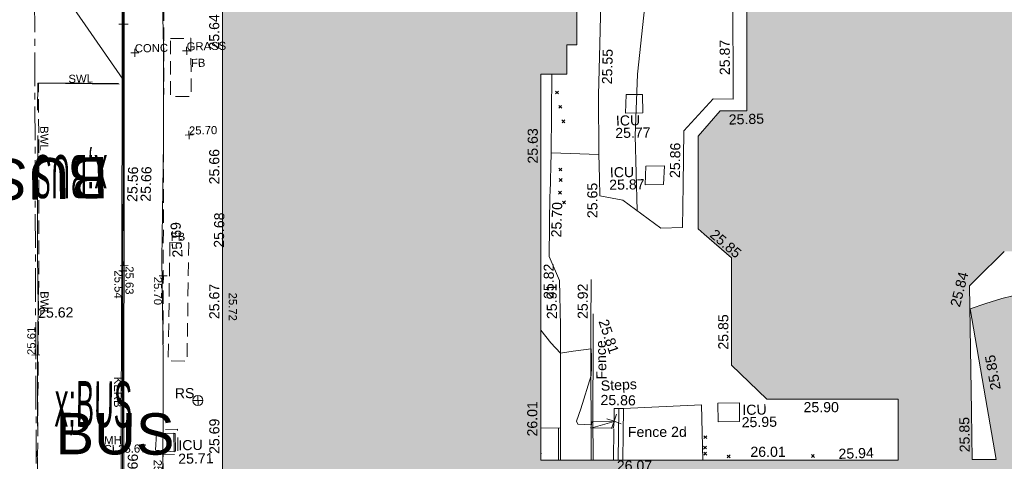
# Model space of a CAD drawing. Header units: millimetres. Extents: x -290717 to 520720, y -88450 to 287762.
# Tile 150 of 256: x -212884 to -176365, y 118755 to 135136. Entities that reach past the tile are written whole.
import ezdxf

# ---------------------------------------------------------------- set-up
doc = ezdxf.new("R2010")
doc.units = ezdxf.units.MM
for name, pattern in [('IMPORT-CENTER _6_', [2000, 1250, -250, 250, -250]), ('IMPORT-DASHED _2_', [750, 500, -250]), ('IMPORT-UG_ELEC_STREET LIGHTING_QLB2 _2_', [2700, 1500, -300, 0, -250, 150, -300, 0, -200])]:
    doc.linetypes.add(name, pattern=pattern)
for name, color, linetype, lineweight, true_color in [('00_TOPO_FOOTPATH', 7, 'Continuous', 9, 0xa50000), ('00_TOPO_FURN_SIGN', 7, 'Continuous', 9, 0x666666), ('00_TOPO_KERB_BOTTOM', 1, 'Continuous', 9, 0xff0000), ('00_TOPO_KERB_TOP', 7, 'Continuous', 9, 0xa500a5), ('00_TOPO_ROAD_MARKING_WHITE_CONTINUOUS', 7, 'Continuous', 9, 0x999999), ('00_TOPO_ROAD_MARKING_WHITE_DASH', 7, 'Continuous', 9, 0x999999), ('00_TOPO_SERV_IC', 5, 'Continuous', 9, 0x0000ff), ('00_UAV_BUILDING_OUTLINE', 5, 'Continuous', 9, 0x0000ff), ('00_UAV_CONCRETE', 9, 'Continuous', 9, 0x808080), ('00_UAV_FENCE', 7, 'Continuous', 9, 0x264c2f), ('00_UAV_FENCE_2D', 7, 'Continuous', 9, 0x264c2f), ('00_UAV_FORM_LINES', 7, 'Continuous', 9, 0x666666), ('00_UAV_SERV_IC', 5, 'Continuous', 9, 0x0000ff), ('00_UAV_STEPS', 7, 'Continuous', 9, 0x666666), ('00_UAV_WALL', 7, 'Continuous', 9, 0x7c00a5), ('01_DTM_CONTOUR_MNR', 7, 'Continuous', 9, 0xa5a552), ('12333-PUM-2D-U-0001-C01 - Rev2_REVIT IMPORT_dwg', 7, 'Continuous', 9, 0x767676), ('A_RHA_Line', 7, 'Continuous', 9, 0x00a600), ('CONTOURS_MINOR', 7, 'Continuous', 9, 0x00a5a5), ('FLOWER_BED', 40, 'IMPORT-DASHED _2_', 9, 0xffbf00), ('FLOWER_BED_TXT', 40, 'Continuous', 9, 0xffbf00), ('HATCHING', 4, 'Continuous', 9, 0x00ffff), ('KERB_BOTTOM', 7, 'Continuous', 9, 0x0000a5), ('KERB_BOTTOM_LVL', 7, 'Continuous', 9, 0x0000a5), ('KERB_BOTTOM_TXT', 7, 'Continuous', 9, 0x0000a5), ('KERB_TOP', 2, 'Continuous', 9, 0xffff00), ('KERB_TOP_LVL', 2, 'Continuous', 9, 0xffff00), ('MANHOLES', 7, 'Continuous', 9, 0xa50000), ('MANHOLES_LVL', 7, 'Continuous', 9, 0xa50000), ('MANHOLES_TXT', 7, 'Continuous', 9, 0xa50000), ('MARKINGS_DASHED_WHITE', 7, 'IMPORT-DASHED _2_', 9, 0xc0c0c0), ('MARKINGS_DASHED_WHITE_TXT', 7, 'Continuous', 9, 0xc0c0c0), ('MARKINGS_WHITE_LINE', 7, 'Continuous', 9, 0xc0c0c0), ('MARKINGS_WHITE_LINE_TXT', 7, 'Continuous', 9, 0xc0c0c0), ('ROAD_CROWNLINE', 7, 'IMPORT-CENTER _6_', 9, 0xa500a5), ('ROAD_CROWNLINE_LVL', 7, 'Continuous', 9, 0xa500a5), ('ROAD_MARKINGS', 7, 'Continuous', 9, 0xc0c0c0), ('SPOT_HEIGHTS_LVL', 7, 'Continuous', 9, 0x00a500)]:
    doc.layers.add(name, color=color, linetype=linetype, lineweight=lineweight, true_color=true_color)
for name, color, linetype, lineweight in [('00_TOPO_ROAD_TEXT', 7, 'Continuous', 9), ('00_UAV_SURFACE', 7, 'Continuous', 9), ('A_RHA_Detail', 7, 'Continuous', 9), ('CHANGE_OF_SURFACE', 7, 'IMPORT-DASHED _2_', 9), ('CHANGE_OF_SURFACE_LVL', 7, 'Continuous', 9), ('GEN-TEXT', 7, 'Continuous', 9), ('Text', 7, 'Continuous', 9), ('TEXT_TXT', 7, 'Continuous', 9)]:
    doc.layers.add(name, color=color, linetype=linetype, lineweight=lineweight)
doc.styles.add('Arial_10', font='arial.ttf', dxfattribs={"height": 1536.319028})
doc.styles.add('Arial_3', font='arial.ttf', dxfattribs={"height": 300})
doc.styles.add('Swis721 Lt BT_17', font='swissl.ttf', dxfattribs={"width": 0.426144, "height": 1700})
doc.styles.add('Swis721 Lt BT_18', font='swissl.ttf', dxfattribs={"width": 0.426144, "height": 1600.487118})
doc.styles.add('Swis721 Lt BT_2', font='swissl.ttf', dxfattribs={"height": 375})

# ---------------------------------------------------------------- blocks, each defined once
blk = doc.blocks.new('12333-PUM-2D-U-0001-C01 - Rev2_REVIT IMPORT_dwg_MSL_RoadSign_SYM-2077193-Site Location Plan Existing')
at = {"layer": '00_TOPO_FURN_SIGN', "color": 254, "true_color": 0xcccccc}
for p, q in [((-500, 0), (500, 0)), ((0, -500), (0, 500))]:
    blk.add_line(p, q, dxfattribs=at)
blk.add_circle((0, 0), 500, dxfattribs=at)
blk = doc.blocks.new('12333-PUM-2D-U-0001-C01 - Rev2_REVIT IMPORT_dwg_MSL_Node_Linework_1-2077247-Site Location Plan Existing')
at = {"layer": '00_UAV_STEPS', "color": 254, "true_color": 0xcccccc, "flags": 128}
for points in [[(257, 705), (0, 0), (-705, 257)], [(705, -257), (0, 0), (-257, -705)]]:
    blk.add_lwpolyline(points, dxfattribs=at)
blk = doc.blocks.new('12333-PUM-2D-U-0001-C01 - Rev2_REVIT IMPORT_dwg_MGS62954_T2_Galway_ITM_3d_Rev1-2077680-Site Location Plan Existing')
at = {"layer": '00_TOPO_FOOTPATH', "color": 254, "true_color": 0xcccccc, "flags": 128}
blk.add_lwpolyline([(533697065, 725708028), (533697002, 725704734), (533696983, 725702114), (533696874, 725698723), (533696771, 725696519), (533696787, 725693159), (533696714, 725689608), (533696588, 725685275), (533696568, 725681646), (533696524, 725679141), (533696438, 725676039), (533696400, 725673539)], dxfattribs=at)
at = {"layer": '00_TOPO_KERB_BOTTOM', "color": 254, "true_color": 0xcccccc, "flags": 128}
blk.add_lwpolyline([(533695500, 725708174), (533695451, 725705384), (533695409, 725702843), (533695364, 725699926), (533695317, 725697160), (533695273, 725694358), (533695237, 725692164), (533695193, 725690121), (533695138, 725687448), (533695096, 725685243), (533695040, 725682670), (533694981, 725679619), (533694934, 725676973), (533694911, 725675533)], dxfattribs=at)
at = {"layer": '00_TOPO_KERB_TOP', "color": 254, "true_color": 0xcccccc, "flags": 128}
blk.add_lwpolyline([(533695545, 725708173), (533695495, 725705383), (533695452, 725702842), (533695407, 725699925), (533695361, 725697159), (533695316, 725694358), (533695280, 725692164), (533695236, 725690120), (533695181, 725687447), (533695139, 725685242), (533695084, 725682669), (533695024, 725679618), (533694977, 725676972), (533694967, 725676312), (533694954, 725675532)], dxfattribs=at)
at = {"layer": '00_TOPO_ROAD_MARKING_WHITE_CONTINUOUS', "color": 254, "true_color": 0xcccccc, "flags": 128}
for points in [[(533692070, 725690880), (533692100, 725691890), (533693750, 725691860), (533695090, 725691820)], [(533691830, 725678240), (533691840, 725677350), (533693310, 725677350), (533694640, 725677330)]]:
    blk.add_lwpolyline(points, dxfattribs=at)
at = {"layer": '00_TOPO_ROAD_MARKING_WHITE_DASH', "color": 254, "true_color": 0xcccccc, "flags": 128}
blk.add_lwpolyline([(533692060, 725689950), (533692010, 725687420), (533691980, 725685530), (533691960, 725683560), (533691910, 725681740), (533691860, 725679170)], dxfattribs=at)
at = {"layer": '00_TOPO_SERV_IC', "color": 254, "true_color": 0xcccccc}
for p, q in [((533696228, 725678203), (533696266, 725678813)), ((533696913, 725678813), (533696266, 725678813)), ((533696913, 725678127), (533696913, 725678813)), ((533696228, 725678203), (533696913, 725678127))]:
    blk.add_line(p, q, dxfattribs=at)
at = {"layer": '00_UAV_CONCRETE', "color": 254, "true_color": 0xcccccc}
blk.add_line((533710528, 725678775), (533711257, 725678752), dxfattribs=at)
at = {"layer": '00_UAV_CONCRETE', "color": 254, "true_color": 0xcccccc, "flags": 128}
for points in [[(533713283, 725702974), (533713129, 725699712), (533713112, 725699050), (533713101, 725697979), (533713077, 725695549), (533712969, 725692981), (533712888, 725691074), (533712859, 725688898), (533712862, 725687986), (533712864, 725687345)], [(533712864, 725687345), (533713713, 725687170), (533715111, 725686112), (533715907, 725686119), (533715959, 725687698), (533716023, 725689703), (533717134, 725690872), (533717875, 725690849), (533717883, 725691487), (533717920, 725694161), (533717930, 725696486), (533717932, 725696739), (533721318, 725700066), (533721433, 725700179)], [(533711234, 725677567), (533711262, 725679003), (533711318, 725682140), (533711319, 725682554), (533711322, 725684234), (533710950, 725685122), (533711019, 725687439), (533711021, 725687467), (533711091, 725688968), (533711165, 725691891)], [(533712379, 725677547), (533712397, 725678689), (533712423, 725680852), (533712454, 725682534), (533712486, 725684250)]]:
    blk.add_lwpolyline(points, dxfattribs=at)
at = {"layer": '00_UAV_FENCE', "color": 254, "true_color": 0xcccccc, "flags": 128}
for points in [[(533712450, 725677988), (533712460, 725678717), (533712462, 725678999), (533712478, 725679723), (533712509, 725681321), (533712540, 725682893), (533712541, 725682969)], [(533713605, 725679437), (533716498, 725679527), (533716519, 725677477)]]:
    blk.add_lwpolyline(points, dxfattribs=at)
at = {"layer": '00_UAV_FENCE_2D', "color": 254, "true_color": 0xcccccc}
blk.add_line((533713379, 725677530), (533713439, 725679426), dxfattribs=at)
at = {"layer": '00_UAV_FORM_LINES', "color": 254, "true_color": 0xcccccc, "flags": 128}
blk.add_lwpolyline([(533714237, 725686773), (533714214, 725689546), (533714340, 725691837), (533714890, 725696217), (533715430, 725699103), (533715967, 725701334)], dxfattribs=at)
at = {"layer": '00_UAV_SERV_IC', "color": 254, "true_color": 0xcccccc}
for p, q in [((533713868, 725690395), (533713906, 725691081)), ((533713906, 725691081), (533714516, 725691081)), ((533714516, 725691081), (533714516, 725690395)), ((533713868, 725690395), (533714516, 725690395)), ((533714554, 725687728), (533714592, 725688414)), ((533714592, 725688414), (533715278, 725688414)), ((533715278, 725688414), (533715239, 725687728)), ((533714554, 725687728), (533715239, 725687728)), ((533717106, 725678889), (533717106, 725679575)), ((533717106, 725679575), (533717906, 725679575)), ((533717906, 725679575), (533717906, 725678889)), ((533717106, 725678889), (533717906, 725678889))]:
    blk.add_line(p, q, dxfattribs=at)
at = {"layer": '00_UAV_STEPS', "color": 254, "true_color": 0xcccccc}
for p, q in [((533712382, 725678737), (533712420, 725678965)), ((533712382, 725678737), (533713258, 725678965)), ((533713258, 725678965), (533712420, 725678965)), ((533713220, 725678737), (533713258, 725678965)), ((533712382, 725678737), (533713220, 725678737))]:
    blk.add_line(p, q, dxfattribs=at)
at = {"layer": '00_UAV_SURFACE', "color": 254, "true_color": 0xcccccc}
for p, q in [((533712860, 725688877), (533711092, 725688969)), ((533711186, 725678754), (533711167, 725677568)), ((533712450, 725677988), (533712444, 725677546))]:
    blk.add_line(p, q, dxfattribs=at)
at = {"layer": '00_UAV_WALL', "color": 254, "true_color": 0xcccccc}
blk.add_line((533713205, 725677533), (533713239, 725678700), dxfattribs=at)
at = {"layer": '00_UAV_WALL', "color": 254, "true_color": 0xcccccc, "flags": 128}
blk.add_lwpolyline([(533713247, 725678976), (533713260, 725679446), (533713605, 725679437), (533713579, 725678518), (533713551, 725677527)], dxfattribs=at)
at = {"layer": '01_DTM_CONTOUR_MNR', "color": 254, "true_color": 0xcccccc, "flags": 128}
blk.add_lwpolyline([(533710589, 725682402), (533710955, 725681921), (533711310, 725681540), (533711782, 725681599), (533712440, 725681670), (533712450, 725681372), (533712446, 725680984), (533712429, 725680685), (533712027, 725679453), (533711851, 725679000), (533711899, 725678890), (533712401, 725678860)], dxfattribs=at)
at = {"xscale": 0.375, "yscale": 0.375, "zscale": 0.375}
for name, p in [('12333-PUM-2D-U-0001-C01 - Rev2_REVIT IMPORT_dwg_MSL_RoadSign_SYM-2077193-Site Location Plan Existing', (533697830, 725680015)), ('12333-PUM-2D-U-0001-C01 - Rev2_REVIT IMPORT_dwg_MSL_Node_Linework_1-2077247-Site Location Plan Existing', (533713247, 725678976))]:
    blk.add_blockref(name, p, dxfattribs=at)
at = {"layer": '00_TOPO_FOOTPATH', "color": 251, "true_color": 0x666666, "char_height": 375, "width": 1495.9, "attachment_point": 1, "line_spacing_factor": 1.005062, "style": 'Swis721 Lt BT_2'}
for s, insert, rotation in [('25.68', (533698518, 725685669), 88.2698), ('25.69', (533696981, 725685326), 92.524)]:
    blk.add_mtext(s, dxfattribs=dict(at, insert=insert, rotation=rotation))
at = {"layer": '00_TOPO_FURN_SIGN', "insert": (533696976, 725680483), "char_height": 375, "width": 783.57, "attachment_point": 1, "line_spacing_factor": 1.005062, "style": 'Swis721 Lt BT_2'}
blk.add_mtext('RS', dxfattribs=at)
at = {"layer": '00_TOPO_KERB_BOTTOM', "color": 251, "true_color": 0x666666, "insert": (533695330, 725687433), "char_height": 375, "width": 1495.9, "attachment_point": 1, "rotation": 87.3041, "line_spacing_factor": 1.005062, "style": 'Swis721 Lt BT_2'}
blk.add_mtext('25.56', dxfattribs=at)
at = {"layer": '00_TOPO_KERB_TOP', "color": 251, "true_color": 0x666666, "char_height": 375, "width": 1495.9, "attachment_point": 1, "line_spacing_factor": 1.005062, "style": 'Swis721 Lt BT_2'}
for insert, rotation in [((533695827, 725687431), 87.3041), ((533695148, 725676779), 87.8776)]:
    blk.add_mtext('25.66', dxfattribs=dict(at, insert=insert, rotation=rotation))
at = {"layer": '00_TOPO_ROAD_MARKING_WHITE_DASH', "color": 251, "true_color": 0x666666, "insert": (533691960, 725683555), "char_height": 375, "width": 1495.9, "attachment_point": 1, "line_spacing_factor": 1.005062, "style": 'Swis721 Lt BT_2'}
blk.add_mtext('25.62', dxfattribs=at)
at = {"layer": '00_TOPO_ROAD_TEXT', "color": 251, "true_color": 0x666666, "attachment_point": 1, "line_spacing_factor": 1.005062}
for insert, char_height, width, rotation, style in [((533694592, 725687573), 1600.5, 3039.56, 178.9086, 'Swis721 Lt BT_18'), ((533692544, 725680843), 1700, 3229.19, 358.195, 'Swis721 Lt BT_17')]:
    blk.add_mtext('x;BUS', dxfattribs=dict(at, insert=insert, char_height=char_height, width=width, rotation=rotation, style=style))
at = {"layer": '00_TOPO_SERV_IC', "color": 251, "true_color": 0x666666, "char_height": 375, "attachment_point": 1, "line_spacing_factor": 1.005062, "style": 'Swis721 Lt BT_2'}
for s, insert, width in [('ICU', (533697075, 725678554), 1021.01), ('25.71', (533697061, 725678054), 1495.9)]:
    blk.add_mtext(s, dxfattribs=dict(at, insert=insert, width=width))
at = {"layer": '00_UAV_BUILDING_OUTLINE', "color": 251, "true_color": 0x666666, "char_height": 375, "width": 1495.9, "attachment_point": 1, "line_spacing_factor": 1.005062, "style": 'Swis721 Lt BT_2'}
for s, insert, rotation in [('25.64', (533698473, 725693023), 89.0222), ('25.85', (533717693, 725690276), 0.6898), ('25.63', (533710212, 725688588), 89.0222), ('25.66', (533698387, 725688023), 89.0222), ('25.85', (533717138, 725686064), 318.6007), ('25.82', (533710718, 725683555), 89.0222), ('25.67', (533698302, 725683024), 89.0222), ('25.84', (533725783, 725683061), 74.7609), ('25.85', (533717158, 725681564), 89.0222), ('25.85', (533727240, 725679861), 98.8103), ('26.01', (533710018, 725678466), 89.0222), ('25.69', (533698217, 725678025), 89.0222), ('25.90', (533720287, 725679563), 359.0222), ('25.85', (533726046, 725677597), 89.9192), ('26.01', (533718287, 725677942), 359.0222), ('25.94', (533721546, 725677807), 1.0157), ('26.07', (533713325, 725677517), 359.0222)]:
    blk.add_mtext(s, dxfattribs=dict(at, insert=insert, rotation=rotation))
at = {"layer": '00_UAV_CONCRETE', "color": 251, "true_color": 0x666666, "char_height": 375, "width": 1495.9, "attachment_point": 1, "line_spacing_factor": 1.005062, "style": 'Swis721 Lt BT_2'}
for s, insert, rotation in [('25.87', (533717392, 725691743), 89.2216), ('25.55', (533713014, 725691486), 87.576), ('25.86', (533715472, 725687963), 88.1462), ('25.65', (533712388, 725686526), 89.0812), ('25.70', (533711033, 725685841), 87.304), ('25.91', (533710825, 725682804), 89.8906), ('25.92', (533711964, 725682793), 88.934)]:
    blk.add_mtext(s, dxfattribs=dict(at, insert=insert, rotation=rotation))
at = {"layer": '00_UAV_FENCE', "color": 251, "true_color": 0x666666, "char_height": 375, "attachment_point": 1, "line_spacing_factor": 1.005062, "style": 'Swis721 Lt BT_2'}
for s, insert, width, rotation in [('25.81', (533713088, 725682805), 1495.9, 287.6378), ('Fence', (533712623, 725680530), 1681.11, 90.3209)]:
    blk.add_mtext(s, dxfattribs=dict(at, insert=insert, width=width, rotation=rotation))
at = {"layer": '00_UAV_FENCE_2D', "color": 251, "true_color": 0x666666, "insert": (533713757, 725678756), "char_height": 375, "width": 2545.41, "attachment_point": 1, "rotation": 359.2031, "line_spacing_factor": 1.005062, "style": 'Swis721 Lt BT_2'}
blk.add_mtext('Fence 2d', dxfattribs=at)
at = {"layer": '00_UAV_SERV_IC', "color": 251, "true_color": 0x666666, "char_height": 375, "attachment_point": 1, "line_spacing_factor": 1.005062, "style": 'Swis721 Lt BT_2'}
for s, insert, width in [('ICU', (533713510, 725690311), 1021.01), ('25.77', (533713479, 725689852), 1495.9), ('ICU', (533713253, 725688395), 1021.01), ('25.87', (533713222, 725687936), 1495.9), ('ICU', (533718012, 725679501), 1021.01), ('25.95', (533717980, 725679042), 1495.9)]:
    blk.add_mtext(s, dxfattribs=dict(at, insert=insert, width=width))
at = {"layer": '00_UAV_STEPS', "char_height": 375, "attachment_point": 1, "line_spacing_factor": 1.005062, "style": 'Swis721 Lt BT_2'}
for s, insert, width, rotation in [('Steps', (533712772, 725680486), 1552.89, 1.945), ('25.86', (533712765, 725679964), 1495.9, 358.1535)]:
    blk.add_mtext(s, dxfattribs=dict(at, insert=insert, width=width, rotation=rotation))
blk = doc.blocks.new('12333-PUM-2D-U-0001-C01 - Rev2_REVIT IMPORT_dwg_SPOT-2077713-Site Location Plan Existing')
at = {"layer": 'Text', "color": 253, "true_color": 0xaaaaaa}
for p, q in [((-500, 0), (500, 0)), ((0, 500), (0, -500))]:
    blk.add_line(p, q, dxfattribs=at)
blk = doc.blocks.new('12333-PUM-2D-U-0001-C01 - Rev2_REVIT IMPORT_dwg_SPOT-2077769-Site Location Plan Existing')
at = {"layer": 'CHANGE_OF_SURFACE_LVL', "color": 253, "true_color": 0xaaaaaa}
for p, q in [((-500, 0), (500, 0)), ((0, 500), (0, -500))]:
    blk.add_line(p, q, dxfattribs=at)
blk = doc.blocks.new('12333-PUM-2D-U-0001-C01 - Rev2_REVIT IMPORT_dwg_SPOT-2077770-Site Location Plan Existing')
at = {"layer": 'KERB_BOTTOM_LVL', "color": 9, "true_color": 0xaaaae1}
for p, q in [((-500, 0), (500, 0)), ((0, 500), (0, -500))]:
    blk.add_line(p, q, dxfattribs=at)
blk = doc.blocks.new('12333-PUM-2D-U-0001-C01 - Rev2_REVIT IMPORT_dwg_SPOT-2077810-Site Location Plan Existing')
at = {"layer": 'KERB_TOP_LVL', "color": 51, "true_color": 0xffffaa}
for p, q in [((-500, 0), (500, 0)), ((0, 500), (0, -500))]:
    blk.add_line(p, q, dxfattribs=at)
blk = doc.blocks.new('12333-PUM-2D-U-0001-C01 - Rev2_REVIT IMPORT_dwg_SPOT-2077775-Site Location Plan Existing')
at = {"layer": 'SPOT_HEIGHTS_LVL', "color": 9, "true_color": 0xaae1aa}
for p, q in [((-500, 0), (500, 0)), ((0, 500), (0, -500))]:
    blk.add_line(p, q, dxfattribs=at)
blk = doc.blocks.new('12333-PUM-2D-U-0001-C01 - Rev2_REVIT IMPORT_dwg_SPOT-2077774-Site Location Plan Existing')
at = {"layer": 'ROAD_CROWNLINE_LVL', "color": 254, "true_color": 0xe1aae1}
for p, q in [((-500, 0), (500, 0)), ((0, 500), (0, -500))]:
    blk.add_line(p, q, dxfattribs=at)
blk = doc.blocks.new('12333-PUM-2D-U-0001-C01 - Rev2_REVIT IMPORT_dwg-1620468-Site Location Plan Existing')
at = {"layer": 'HATCHING', "true_color": 0xaaffff}
h = blk.add_hatch(dxfattribs=at)
h.set_pattern_fill('FP_16', color=131, style=0, pattern_type=2)
h.set_pattern_definition([(45, (-537532529.6, -725615860.77), (-441.94173824, 441.94173824), [])])
h.paths.add_polyline_path([(69428, 61725), (69456, 61730), (69450, 63070), (69428, 61726)])
at = {"layer": 'CHANGE_OF_SURFACE', "color": 253, "true_color": 0xaaaaaa, "flags": 128}
blk.add_lwpolyline([(55339, 58345), (55340, 58395), (55341, 58459), (55386, 60412), (55427, 62172), (55974, 62181), (55978, 63105), (55436, 63110), (55545, 68803), (55644, 73916), (55738, 78473), (55761, 79791)], dxfattribs=at)
at = {"layer": 'CONTOURS_MINOR', "color": 254, "true_color": 0xaae1e1, "flags": 128}
blk.add_lwpolyline([(51885, 79563), (54178, 76129), (54226, 78419)], dxfattribs=at)
at = {"layer": 'FLOWER_BED', "color": 41, "true_color": 0xffe9aa, "flags": 128}
for points in [[(55961, 77606), (56723, 77597), (56697, 75440), (55935, 75449)], [(55812, 70035), (55673, 65650), (56372, 65628), (56511, 70013)]]:
    blk.add_lwpolyline(points, close=True, dxfattribs=at)
at = {"layer": 'GEN-TEXT', "color": 253, "true_color": 0xaaaaaa}
for p, q in [((70213, 75299), (70319, 75405)), ((70319, 75299), (70213, 75405)), ((70322, 74765), (70428, 74871)), ((70428, 74765), (70322, 74871)), ((70431, 74225), (70537, 74331)), ((70537, 74225), (70431, 74331)), ((70289, 72439), (70395, 72545)), ((70395, 72439), (70289, 72545)), ((70293, 72052), (70399, 72158)), ((70399, 72052), (70293, 72158)), ((70258, 71580), (70364, 71686)), ((70364, 71580), (70258, 71686)), ((70404, 71217), (70510, 71323)), ((70510, 71217), (70404, 71323)), ((75487, 62420), (75593, 62526)), ((75593, 62420), (75487, 62526)), ((75469, 62034), (75575, 62140)), ((75575, 62034), (75469, 62140)), ((75476, 61809), (75582, 61915)), ((75582, 61809), (75476, 61915)), ((76345, 61690), (76451, 61796)), ((76451, 61690), (76345, 61796)), ((79466, 61651), (79572, 61757)), ((79572, 61651), (79466, 61757))]:
    blk.add_line(p, q, dxfattribs=at)
at = {"layer": 'KERB_BOTTOM', "color": 9, "true_color": 0xaaaae1, "flags": 128}
blk.add_lwpolyline([(53921, 59366), (53878, 59365), (53894, 60144), (53927, 62491), (53953, 63869), (53999, 66351), (54050, 69016), (54143, 73985), (54176, 76129), (54252, 80201), (54313, 84433), (54403, 87647), (54440, 90498), (54490, 93289), (54499, 94400), (54475, 97933), (54570, 100571), (54655, 100647), (54796, 100722), (55366, 100712), (63624, 100608)], dxfattribs=at)
at = {"layer": 'KERB_TOP', "color": 51, "true_color": 0xffffaa, "flags": 128}
blk.add_lwpolyline([(53938, 60143), (53971, 62490), (53998, 63894), (54045, 66411), (54098, 69210), (54188, 73984), (54221, 76128), (54297, 80200)], dxfattribs=at)
at = {"layer": 'MANHOLES', "color": 9, "true_color": 0xe1aaaa}
for p, q in [((55200, 62959), (55224, 62958)), ((55196, 62298), (55196, 62343)), ((55633, 62295), (55196, 62298))]:
    blk.add_line(p, q, dxfattribs=at)
at = {"layer": 'MANHOLES', "color": 9, "true_color": 0xe1aaaa, "flags": 128}
blk.add_lwpolyline([(55834, 62954), (55885, 62954), (55880, 62293), (55834, 62294)], dxfattribs=at)
at = {"layer": 'MARKINGS_DASHED_WHITE', "color": 254, "true_color": 0xeaeaea, "flags": 128}
blk.add_lwpolyline([(50752, 61447), (50817, 64341), (50912, 68205), (50987, 72107), (51044, 76028)], dxfattribs=at)
at = {"layer": 'MARKINGS_WHITE_LINE', "color": 254, "true_color": 0xeaeaea}
blk.add_line((54032, 75948), (51044, 76028), dxfattribs=at)
at = {"layer": 'ROAD_CROWNLINE', "color": 254, "true_color": 0xe1aae1, "flags": 128}
blk.add_lwpolyline([(50017, 33937), (50181, 42277), (50538, 49563), (50767, 65954), (50960, 79732), (51224, 96758), (51752, 113780)], dxfattribs=at)
blk.add_blockref('12333-PUM-2D-U-0001-C01 - Rev2_REVIT IMPORT_dwg_MGS62954_T2_Galway_ITM_3d_Rev1-2077680-Site Location Plan Existing', (-533641080, -725615854))
at = {"xscale": 0.3, "yscale": 0.3, "zscale": 0.3}
for name, p in [('12333-PUM-2D-U-0001-C01 - Rev2_REVIT IMPORT_dwg_SPOT-2077770-Site Location Plan Existing', (54214, 78165)), ('12333-PUM-2D-U-0001-C01 - Rev2_REVIT IMPORT_dwg_SPOT-2077810-Site Location Plan Existing', (54259, 78164)), ('12333-PUM-2D-U-0001-C01 - Rev2_REVIT IMPORT_dwg_SPOT-2077713-Site Location Plan Existing', (54636, 77095)), ('12333-PUM-2D-U-0001-C01 - Rev2_REVIT IMPORT_dwg_SPOT-2077713-Site Location Plan Existing', (56559, 77133)), ('12333-PUM-2D-U-0001-C01 - Rev2_REVIT IMPORT_dwg_SPOT-2077775-Site Location Plan Existing', (56593, 74013)), ('12333-PUM-2D-U-0001-C01 - Rev2_REVIT IMPORT_dwg_SPOT-2077770-Site Location Plan Existing', (54050, 69016)), ('12333-PUM-2D-U-0001-C01 - Rev2_REVIT IMPORT_dwg_SPOT-2077810-Site Location Plan Existing', (54098, 69210)), ('12333-PUM-2D-U-0001-C01 - Rev2_REVIT IMPORT_dwg_SPOT-2077769-Site Location Plan Existing', (55545, 68803)), ('12333-PUM-2D-U-0001-C01 - Rev2_REVIT IMPORT_dwg_SPOT-2077774-Site Location Plan Existing', (50767, 65954))]:
    blk.add_blockref(name, p, dxfattribs=at)
at = {"layer": 'CHANGE_OF_SURFACE_LVL', "char_height": 300, "width": 1256.11, "attachment_point": 1, "rotation": 268.9468, "line_spacing_factor": 0.941778, "style": 'Arial_3'}
for s, insert in [('25.70', (55498, 68773)), ('25.72', (58265, 68136)), ('25.67', (55373, 61988))]:
    blk.add_mtext(s, dxfattribs=dict(at, insert=insert))
at = {"layer": 'FLOWER_BED_TXT', "char_height": 300, "width": 639.07, "attachment_point": 1, "line_spacing_factor": 0.941778, "style": 'Arial_3'}
for insert in [(56710, 76833), (55847, 70398)]:
    blk.add_mtext('FB', dxfattribs=dict(at, insert=insert))
at = {"layer": 'KERB_BOTTOM_LVL', "insert": (54040, 69034), "char_height": 300, "width": 1256.11, "attachment_point": 1, "rotation": 268.9468, "line_spacing_factor": 0.941778, "style": 'Arial_3'}
blk.add_mtext('25.54', dxfattribs=at)
at = {"layer": 'KERB_BOTTOM_TXT', "insert": (53954, 65089), "char_height": 300, "width": 1362.62, "attachment_point": 1, "rotation": 268.9468, "line_spacing_factor": 0.941778, "style": 'Arial_3'}
blk.add_mtext('KERB', dxfattribs=at)
at = {"layer": 'KERB_TOP_LVL', "insert": (54451, 69181), "char_height": 300, "width": 1256.11, "attachment_point": 1, "rotation": 268.9468, "line_spacing_factor": 0.941778, "style": 'Arial_3'}
blk.add_mtext('25.63', dxfattribs=at)
at = {"layer": 'MANHOLES_LVL', "insert": (53225, 62568), "char_height": 300, "width": 1895.19, "attachment_point": 1, "line_spacing_factor": 0.941778, "style": 'Arial_3'}
blk.add_mtext('CL25.67', dxfattribs=at)
at = {"layer": 'MANHOLES_TXT', "insert": (53249, 62894), "char_height": 300, "width": 774.97, "attachment_point": 1, "line_spacing_factor": 0.941778, "style": 'Arial_3'}
blk.add_mtext('MH', dxfattribs=at)
at = {"layer": 'MARKINGS_DASHED_WHITE_TXT', "char_height": 300, "width": 1083.49, "attachment_point": 1, "rotation": 268.9468, "line_spacing_factor": 0.941778, "style": 'Arial_3'}
for insert in [(51378, 74431), (51282, 68310)]:
    blk.add_mtext('BWL', dxfattribs=dict(at, insert=insert))
at = {"layer": 'MARKINGS_WHITE_LINE_TXT', "insert": (52156, 76323), "char_height": 300, "width": 1083.49, "attachment_point": 1, "line_spacing_factor": 0.941778, "style": 'Arial_3'}
blk.add_mtext('SWL', dxfattribs=at)
at = {"layer": 'ROAD_CROWNLINE_LVL', "insert": (50452, 65959), "char_height": 300, "width": 1256.11, "attachment_point": 1, "rotation": 89.1982, "line_spacing_factor": 0.941778, "style": 'Arial_3'}
blk.add_mtext('25.61', dxfattribs=at)
at = {"layer": 'ROAD_MARKINGS', "char_height": 1536.3, "width": 5265.44, "attachment_point": 1, "line_spacing_factor": 0.941778, "style": 'Arial_10'}
for insert, rotation in [((53561, 71717), 180), ((51466, 63798), 358.698)]:
    blk.add_mtext('BUS', dxfattribs=dict(at, insert=insert, rotation=rotation))
at = {"layer": 'SPOT_HEIGHTS_LVL', "insert": (56593, 74328), "char_height": 300, "width": 1256.11, "attachment_point": 1, "line_spacing_factor": 0.941778, "style": 'Arial_3'}
blk.add_mtext('25.70', dxfattribs=at)
at = {"layer": 'TEXT_TXT', "char_height": 300, "attachment_point": 1, "line_spacing_factor": 0.941778, "style": 'Arial_3'}
for s, insert, width in [('GRASS', (56559, 77448), 1751.95), ('CONC', (54636, 77410), 1469.14)]:
    blk.add_mtext(s, dxfattribs=dict(at, insert=insert, width=width))

msp = doc.modelspace()

# ---------------------------------------------------------------- hatches: boundary and pattern name
at = {"layer": 'A_RHA_Detail', "true_color": 0xc0c0c0}
h = msp.add_hatch(color=9, dxfattribs=at)
h.paths.add_polyline_path([(-80881, -68503), (-80401, -68483), (-80401, -62985), (-24475, -63009), (-24456, -50840), (-36623, -50832), (-36623, -44229), (-50959, -44214), (-50959, -42574), (-54564, -42571), (-54566, -45054), (-92409, -45027), (-92412, -49202), (-100062, -49202), (-100052, -64853), (-86121, -64853), (-86092, -62958), (-84861, -62958), (-84855, -68240), (-80871, -68240)])
h.paths.add_polyline_path([(-137239, -68462), (-132720, -68433), (-132847, -62850), (-130455, -62917), (-130498, -61356), (-117581, -61423), (-117492, -49184), (-125137, -49178), (-125134, -45033), (-163007, -45006), (-163007, -44090), (-163124, -44090), (-163123, -42384), (-166564, -42384), (-166565, -44044), (-193158, -44025), (-193195, -62864), (-137270, -62917), (-137254, -65680)])
h.paths.add_polyline_path([(120311, -32334), (120312, -31611), (133451, -31638), (133469, -19718), (121296, -19692), (121320, -8191), (112277, -8172), (112263, -14811), (78286, -14740), (78293, -8167), (76546, -8163), (69356, -8153), (69354, -9157), (68373, -9155), (68373, -13706), (69334, -13708), (69325, -16250), (66623, -16250), (66620, -17995), (65989, -17995), (65985, -19731), (57152, -19712), (57127, -31560), (70278, -31587), (70278, -32272), (78264, -32285), (78267, -31020), (112336, -31091), (112336, -32318), (119781, -32333)])
h.paths.add_polyline_path([(7504, -1791), (15482, -674), (15484, 148), (56188, 206), (56156, 14338), (18017, 14236), (17968, 34313), (21727, 34324), (21709, 40608), (18010, 40608), (17996, 45484), (9770, 45421), (3966, 45443), (3985, 14177), (1023, 14177), (-277, 14191), (-232, 5977), (-226, 194), (1220, 180), (7478, 143), (7489, -674)])
h.paths.add_polyline_path([(77756, 53), (77730, 1700), (94464, 1660), (94606, 17991), (88810, 18015), (88800, 14437), (69414, 14458), (69377, 100), (70761, 92)])
h.paths.add_polyline_path([(61252, 46454), (105775, 46473), (105768, 61853), (92285, 61853), (92309, 65784), (96107, 65768), (96060, 75209), (101085, 75072), (104988, 74765), (108404, 74364), (112009, 73787), (115645, 73050), (116891, 72762), (120209, 71893), (120865, 71704), (124136, 70670), (127436, 69481), (127820, 69395), (128274, 69332), (128732, 69307), (129190, 69320), (129645, 69372), (130095, 69461), (130535, 69588), (130963, 69751), (131376, 69950), (131771, 70182), (132163, 70461), (132496, 70742), (132821, 71065), (133117, 71414), (133384, 71787), (133617, 72179), (133817, 72591), (133983, 73018), (134112, 73458), (134204, 73907), (134258, 74362), (134273, 74820), (134251, 75277), (134190, 75731), (134091, 76179), (133955, 76617), (133783, 77041), (133576, 77450), (133336, 77840), (133064, 78209), (132762, 78554), (132432, 78872), (132077, 79161), (131698, 79420), (131300, 79646), (131094, 79746), (132146, 83110), (122788, 86283), (121604, 82800), (117096, 83871), (116842, 83526), (116121, 91222), (110238, 91274), (110194, 90435), (104988, 90486), (104973, 94310), (103746, 94310), (103840, 122852), (96365, 122932), (96350, 123952), (104556, 123902), (104607, 120249), (125503, 120134), (125662, 137657), (114480, 137699), (114382, 129150), (104644, 129188), (104578, 126217), (101184, 126159), (101265, 135959), (89967, 135989), (89928, 125824), (93631, 125841), (93581, 122932), (88697, 122905), (88679, 95739), (86378, 95739), (86378, 96178), (83280, 96201), (83274, 95736), (70170, 95733), (70166, 96272), (66675, 96257), (66655, 95756), (65785, 95756), (65888, 117471), (53473, 117488), (53434, 98570), (40649, 98570), (40610, 94406), (38854, 94410), (38849, 89464), (40612, 89518), (40665, 86258), (38372, 86306), (38370, 76901), (50938, 76944), (50923, 74599), (56485, 74589), (56485, 75195), (92465, 75233), (92646, 71767), (89811, 69363), (85313, 69361), (85313, 66907), (75210, 66903), (75210, 63816), (70819, 63816), (70819, 64253), (69457, 64253), (69456, 66902), (61303, 66899), (61305, 63970), (70500, 63970), (70500, 61853), (61246, 61849), (61252, 46455)])
h.paths.add_polyline_path([(-17153, 48569), (-17153, 60770), (-29363, 60775), (-29363, 67399), (-43507, 67405), (-43489, 69093), (-45766, 69109), (-45794, 67405), (-47272, 67404), (-47272, 66455), (-86005, 66469), (-86007, 60522), (-92663, 60522), (-92667, 50184), (-79752, 50180), (-79752, 48591), (-17158, 48569)])
h.paths.add_polyline_path([(-201056, 48629), (-138378, 48635), (-138378, 50133), (-125468, 50134), (-125469, 60566), (-132187, 60566), (-132187, 66533), (-170643, 66806), (-170643, 67739), (-200340, 67489), (-200349, 60828), (-201058, 60828), (-201057, 51102)])
h.paths.add_polyline_path([(-240052, 54769), (-239444, 54811), (-239187, 54842), (-238765, 54941), (-238382, 55122), (-237990, 55355), (-237269, 55936), (-237030, 56229), (-236793, 56569), (-236555, 57004), (-236433, 57267), (-236300, 57753), (-236251, 58017), (-236236, 58516), (-236233, 58988), (-236214, 59823), (-236364, 59821), (-236634, 60698), (-236392, 61432), (-236225, 61435), (-236202, 62638), (-232564, 62639), (-232564, 63049), (-232732, 63049), (-232860, 63458), (-232732, 63914), (-232561, 63914), (-232522, 70598), (-240629, 70599), (-240630, 72351), (-246413, 72347), (-246413, 70616), (-254450, 70619), (-254455, 70754), (-254470, 73192), (-263883, 73268), (-263902, 68261), (-263715, 68260), (-263553, 67820), (-263719, 67392), (-263914, 67392), (-263957, 58634), (-260181, 58611), (-260192, 56354), (-257185, 56339), (-257213, 57093), (-257339, 57093), (-257471, 57532), (-257339, 58062), (-257203, 58064), (-257174, 58599), (-256478, 58575), (-256478, 58789), (-256013, 58912), (-255397, 58781), (-255397, 58596), (-243810, 58586), (-243805, 58352), (-243741, 57885), (-243619, 57422), (-243424, 56944), (-243247, 56608), (-243003, 56250), (-242732, 55933), (-242372, 55603), (-242141, 55425), (-241805, 55217), (-241529, 55077), (-241101, 54917), (-240836, 54841), (-240453, 54789), (-240203, 54777)])
h.paths.add_polyline_path([(40277, 59895), (40329, 69197), (36589, 69218), (36619, 74674), (32264, 74687), (32233, 69156), (11917, 69270), (11967, 78219), (29088, 78123), (29143, 88141), (15719, 88216), (15733, 90590), (4594, 90652), (4525, 78265), (10097, 78234), (10077, 74773), (4548, 74804), (4466, 60107), (19126, 60025), (19140, 62528), (31739, 62457), (31725, 59943), (38370, 59906)])
h.paths.add_polyline_path([(-246083, 72334), (-246083, 72334), (-246208, 72334)])
h.paths.add_polyline_path([(-114575, 112178), (-114575, 112178), (-114707, 115802)])
h.paths.add_polyline_path([(-154700, 101760), (-114382, 101776), (-114382, 106927), (-113756, 106927), (-113758, 111847), (-114432, 111847), (-114432, 112178), (-114575, 112178), (-114579, 121707), (-123057, 121707), (-123069, 156453), (-119381, 156454), (-119381, 160166), (-115501, 160167), (-115503, 166207), (-132412, 166600), (-132412, 166666), (-135275, 166665), (-135275, 166628), (-135911, 166628), (-135911, 166352), (-152521, 166346), (-152518, 159143), (-150699, 159118), (-150756, 122561), (-151059, 122561), (-151061, 121302), (-154138, 121373), (-154138, 121865), (-154704, 121867), (-154689, 119352), (-154746, 119352), (-154746, 118722), (-160794, 118749), (-160794, 119411), (-163852, 119422), (-163855, 118762), (-167569, 118779), (-166635, 124395), (-166844, 124471), (-167569, 124708), (-168028, 124841), (-168631, 124991), (-169238, 125117), (-169850, 125220), (-170466, 125298), (-171089, 125352), (-171704, 125381), (-172325, 125386), (-172782, 125375), (-173402, 125337), (-174019, 125276), (-174634, 125190), (-175245, 125081), (-176047, 124896), (-176665, 124725), (-177045, 124609), (-177632, 124405), (-176665, 118819), (-177559, 118822), (-177662, 125263), (-176365, 126543), (-159462, 126320), (-157058, 128609), (-157061, 136153), (-158639, 137740), (-159352, 137740), (-161634, 140201), (-168728, 140257), (-171035, 137943), (-174184, 137943), (-176460, 140292), (-177342, 140292), (-177342, 140358), (-183429, 140356), (-185922, 137917), (-185922, 131757), (-186907, 131757), (-187725, 130810), (-187724, 127376), (-186481, 126305), (-186479, 122327), (-185176, 121059), (-180304, 121059), (-180304, 118802), (-193555, 118802), (-193555, 133118), (-192594, 133118), (-192594, 134201), (-192225, 134201), (-192226, 136615), (-192595, 136615), (-192595, 137734), (-193589, 137734), (-193589, 147475), (-193163, 147493), (-192607, 147551), (-192360, 147590), (-192200, 147617), (-191883, 147683), (-191569, 147762), (-191020, 147932), (-190951, 147956), (-190648, 148071), (-190350, 148198), (-190057, 148336), (-189770, 148486), (-189375, 148717), (-189133, 148873), (-188868, 149059), (-188610, 149255), (-188355, 149465), (-188080, 149714), (-187885, 149902), (-187538, 150274), (-187446, 150378), (-187241, 150629), (-187046, 150888), (-186862, 151154), (-186546, 151670), (-186524, 151707), (-163675, 151670), (-163688, 148134), (-157304, 148136), (-157304, 155760), (-157557, 155765), (-157556, 166678), (-187009, 166700), (-187013, 162054), (-188707, 162045), (-188706, 155022), (-188738, 154651), (-188799, 154283), (-188857, 154035), (-188966, 153679), (-189103, 153333), (-189266, 152998), (-189455, 152677), (-189645, 152421), (-189917, 152104), (-190213, 151809), (-190531, 151539), (-190869, 151294), (-191225, 151076), (-191598, 150887), (-192093, 150683), (-192485, 150570), (-192904, 150482), (-193187, 150441), (-193594, 150407), (-193595, 151460), (-205369, 151455), (-205354, 113350), (-207187, 113349), (-207184, 105991), (-205313, 105991), (-205311, 101770), (-175489, 101781), (-175489, 110890), (-154703, 110898), (-154701, 103310)])
h.paths.add_polyline_path([(193736, 113048), (208865, 114991), (208976, 114127), (216448, 115086), (216039, 118272), (232649, 120405), (233426, 114352), (240632, 115278), (239855, 121330), (256407, 123456), (257092, 118089), (264572, 119041), (261878, 138525), (259179, 138222), (259197, 137439), (254686, 136897), (255413, 131315), (240853, 129522), (239771, 137919), (240650, 138010), (240062, 142777), (239166, 142685), (237631, 151018), (266173, 154561), (271297, 142612), (276532, 144861), (274942, 148528), (302075, 160135), (300216, 164320), (301528, 164907), (300405, 167478), (299017, 166946), (295627, 174519), (294333, 177537), (287289, 174519), (289428, 169661), (272957, 162557), (271943, 164897), (267016, 162764), (268502, 159357), (265200, 157946), (226856, 153147), (227510, 148852), (228281, 141179), (227302, 141050), (227895, 136433), (228749, 136524), (229602, 128024), (217691, 126494), (217642, 126874), (215139, 126553), (215195, 126113), (215016, 126090), (214841, 127450), (192259, 124549), (193486, 114991)])
h.paths.add_polyline_path([(-78076, 117606), (-78076, 117610), (-78070, 129486), (-74723, 129478), (-74723, 125436), (-48016, 125380), (-47997, 135873), (-61198, 135902), (-74715, 135924), (-74724, 131865), (-78070, 131873), (-78063, 149550), (-58292, 149542), (-58292, 148946), (-37708, 148938), (-37708, 159740), (-44148, 159743), (-44148, 162961), (-49830, 162961), (-49831, 160632), (-78494, 160644), (-78494, 161615), (-78739, 161615), (-78692, 168188), (-90845, 168127), (-90963, 152687), (-89065, 152686), (-89080, 117610), (-78375, 117606)])
h.paths.add_polyline_path([(69255, 129236), (69260, 136168), (86068, 136131), (86009, 164703), (58790, 164724), (58790, 170119), (54460, 170122), (54457, 166153), (47042, 166159), (47041, 164669), (39173, 164675), (39173, 164079), (17015, 164095), (17002, 147267), (12660, 147267), (12654, 139138), (17031, 139135), (17025, 129935), (39191, 129919), (39191, 129258), (69014, 129236)])
h.paths.add_polyline_path([(39266, 139468), (33051, 139484), (33088, 153428), (39278, 153412), (39278, 152830), (43058, 152820), (43025, 140093), (39267, 140093)])
h.paths.add_polyline_path([(1980, 189123), (18699, 189180), (18678, 195254), (24349, 195273), (24335, 199551), (28830, 199566), (28798, 208816), (24335, 208806), (24334, 209113), (16812, 209088), (16807, 208844), (6772, 208809), (6797, 201489), (-8471, 201437), (-8471, 200429), (-11856, 200418), (-11824, 190892), (-7615, 190905), (-7615, 190171), (-4609, 190169), (-4608, 190917), (1973, 190939), (1977, 189837)])
h.paths.add_polyline_path([(-20506, 190640), (-20122, 206347), (-41550, 207015), (-41462, 210450), (-31391, 210152), (-31079, 223863), (-44305, 224231), (-44491, 211866), (-47510, 211943), (-47723, 203659), (-47076, 203635), (-47175, 199532), (-46801, 199520), (-46874, 195479), (-44600, 195425), (-44686, 192243), (-38074, 192136), (-38104, 191127), (-21538, 190669)])
h.paths.add_polyline_path([(16801, 195962), (9657, 196015), (9644, 199514), (11632, 199486), (11632, 203322), (16807, 203391), (16801, 195984)])
h.paths.add_polyline_path([(122085, 200536), (122088, 206386), (125211, 206386), (125211, 206646), (126203, 206646), (126203, 207041), (130401, 206979), (130444, 209883), (126203, 209946), (126203, 214624), (127365, 214624), (127365, 225380), (126160, 225380), (126207, 241475), (119483, 241496), (119479, 246182), (109944, 246175), (109953, 233033), (115001, 233033), (115000, 208653), (112026, 208653), (112024, 200539), (122025, 200536)])
h.paths.add_polyline_path([(30087, 200987), (38031, 201029), (38031, 202923), (38110, 202923), (38067, 208828), (38013, 208828), (38012, 209013), (30045, 208970), (30061, 205986)])
h.paths.add_polyline_path([(195986, 205662), (202897, 206052), (202677, 209946), (195766, 209555)])
h.paths.add_polyline_path([(-91652, 206393), (-79454, 206433), (-79629, 238246), (-68904, 238215), (-68919, 246314), (-68757, 246313), (-68755, 246639), (-79620, 246651), (-79607, 247344), (-82155, 247318), (-82155, 247488), (-91641, 247473), (-91639, 246846), (-131470, 246641), (-131470, 250160), (-142857, 250177), (-142864, 246220), (-165119, 246272), (-165040, 253908), (-178677, 253930), (-178700, 238177), (-138599, 238209), (-138548, 206628), (-126647, 206572), (-126667, 234826), (-124963, 234826), (-124969, 234688), (-91596, 234664), (-91651, 207156)])
h.paths.add_polyline_path([(142124, 209114), (152768, 209127), (152745, 227013), (142101, 226999), (142122, 210583)])
h.paths.add_polyline_path([(168999, 209275), (169027, 226860), (161687, 226877), (161648, 209291), (168847, 209275)])
h.paths.add_polyline_path([(49761, 218477), (49794, 223316), (41274, 223363), (41274, 223291), (32187, 223352), (32202, 225553), (20082, 225635), (20035, 218708), (31566, 218630), (31566, 218599), (49547, 218478)])
h.paths.add_polyline_path([(162362, 234154), (162367, 241590), (135261, 241631), (135249, 234198), (160249, 234157)])
h.paths.add_polyline_path([(176459, 246710), (176516, 252173), (168884, 252253), (168935, 257069), (164355, 257117), (164296, 251512), (164417, 251511), (164368, 246837), (172300, 246753)])

# ---------------------------------------------------------------- linework, layer by layer
at = {"layer": 'A_RHA_Line', "color": 7}
for p, q in [((-205364, 138778), (-205362, 133778)), ((-192225, 134927), (-192226, 136615)), ((-185921, 135786), (-185919, 131757)), ((-192225, 134201), (-192225, 134927)), ((-192594, 133118), (-192594, 134201)), ((-192594, 134201), (-192225, 134201)), ((-205362, 133778), (-205360, 128778)), ((-193560, 131265), (-193561, 133118)), ((-193561, 133118), (-192594, 133118)), ((-186907, 131757), (-187725, 130810)), ((-186891, 131757), (-186907, 131757)), ((-185919, 131757), (-186891, 131757)), ((-193558, 126268), (-193560, 131265)), ((-187725, 130810), (-187724, 127376)), ((-205360, 128778), (-205358, 123778)), ((-187724, 127376), (-187498, 127181)), ((-187498, 127181), (-186481, 126305)), ((-177423, 125499), (-176365, 126543)), ((-193556, 121272), (-193558, 126268)), ((-186481, 126305), (-186480, 122647)), ((-177662, 125263), (-177423, 125499)), ((-177587, 120600), (-177662, 125263)), ((-176047, 124896), (-176452, 124790)), ((-177045, 124609), (-177632, 124405)), ((-176452, 124790), (-177045, 124609)), ((-177632, 124405), (-177062, 121113)), ((-205358, 123778), (-205357, 118778)), ((-186480, 122647), (-186479, 122327)), ((-186479, 122327), (-185176, 121059)), ((-193555, 118797), (-193556, 121272)), ((-185176, 121059), (-182315, 121061)), ((-182315, 121061), (-180304, 121061)), ((-180304, 121061), (-180303, 118802)), ((-177062, 121113), (-176665, 118819)), ((-177559, 118822), (-177587, 120600)), ((-205357, 118778), (-205355, 113778)), ((-191032, 118798), (-193555, 118797)), ((-186033, 118800), (-191032, 118798)), ((-181033, 118802), (-186033, 118800)), ((-180303, 118802), (-181033, 118802)), ((-176665, 118819), (-177559, 118822))]:
    msp.add_line(p, q, dxfattribs=at)

# ---------------------------------------------------------------- block references
at = {"layer": '12333-PUM-2D-U-0001-C01 - Rev2_REVIT IMPORT_dwg', "color": 254, "linetype": 'IMPORT-UG_ELEC_STREET LIGHTING_QLB2 _2_', "true_color": 0xffd4d4, "rotation": 0.9999999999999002}
msp.add_blockref('12333-PUM-2D-U-0001-C01 - Rev2_REVIT IMPORT_dwg-1620468-Site Location Plan Existing', (-261895, 55870), dxfattribs=at)

doc.saveas('drawing.dxf')
